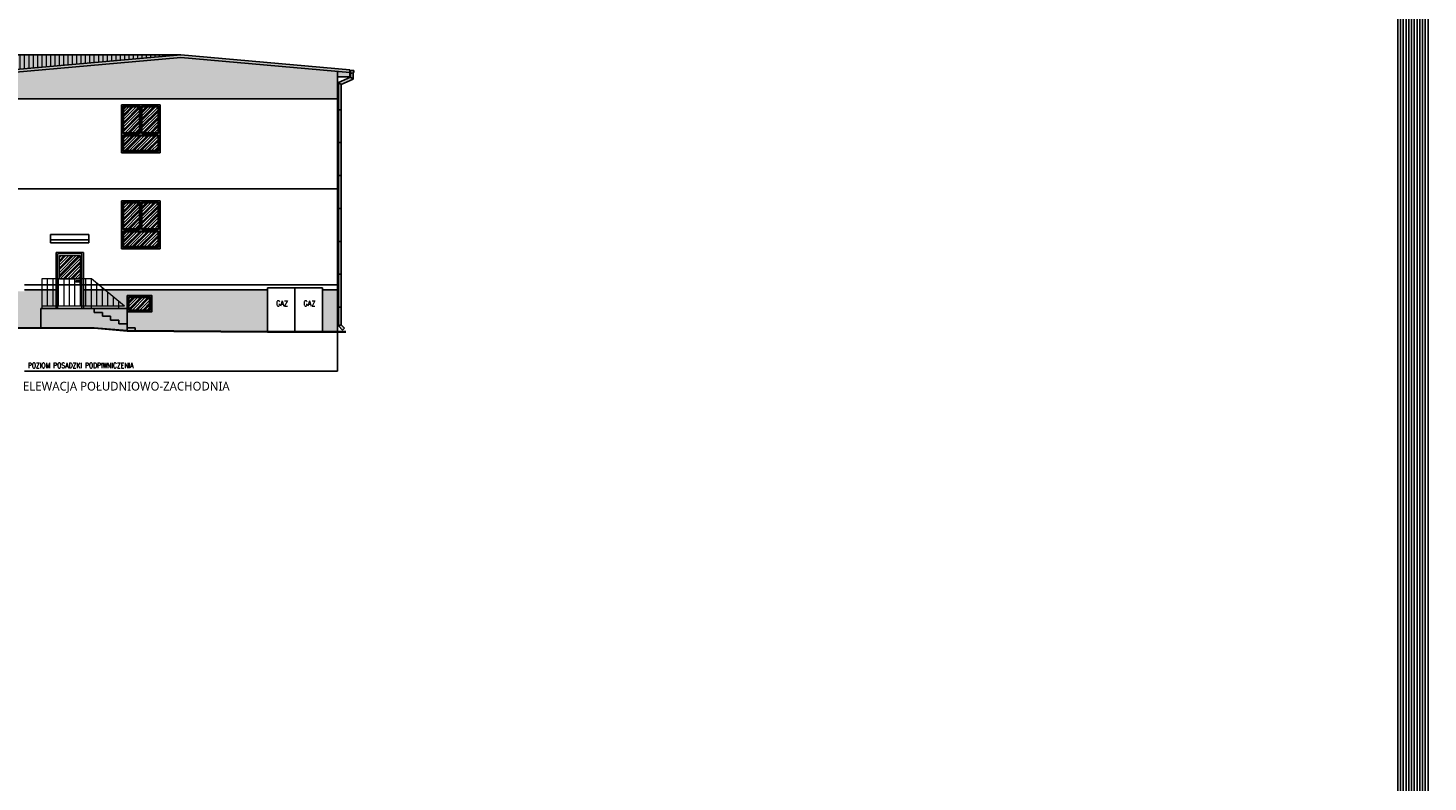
# Model space of a CAD drawing. Header units: millimetres. Extents: x 31969 to 285678, y -69766 to -1123.
# Tile 156 of 176: x 156095 to 161199, y -8143 to -5394. Entities that reach past the tile are written whole.
import ezdxf
from ezdxf.lldxf.tags import DXFTag

# ---------------------------------------------------------------- set-up
doc = ezdxf.new("R2010")
doc.units = ezdxf.units.MM
for name, color, linetype in [('a-elewacja', 1, 'Continuous'), ('a-elewacja 1', 1, 'Continuous'), ('a-elewacje', 1, 'Continuous'), ('a-izolacja 1', 3, 'Continuous'), ('a-opis 1', 3, 'Continuous'), ('a-przerywana 2', 3, 'Continuous'), ('a-stolarka', 3, 'Continuous'), ('a-stolarka okienna', 3, 'Continuous'), ('a-szkło', 4, 'Continuous'), ('a-szraf', 252, 'Continuous'), ('a-szraf 1', 250, 'Continuous')]:
    doc.layers.add(name, color=color, linetype=linetype)
doc.layers.add('a-elewacja 3', color=3, linetype='Continuous', lineweight=20)
doc.layers.add('a-pomocnicza', color=42, linetype='Continuous', plot=False)
doc.styles.add('PRZEKRÓJ2', font='l_10646.ttf')
doc.styles.add('RS01507', font='romans.shx', dxfattribs={"width": 0.7, "height": 0.15})
doc.styles.add('WYMIAR', font='romans.shx', dxfattribs={"width": 0.8})
tags = doc.linetypes.add('DASHED', pattern=[0.75, 0.5, -0.25]).pattern_tags.tags
tags[6:7] = [DXFTag(74, 4), DXFTag(75, 0), DXFTag(340, '0'), DXFTag(46, 1.0), DXFTag(50, 0.0), DXFTag(44, 0.0), DXFTag(45, 0.0)]
tags[4:5] = [DXFTag(74, 4), DXFTag(75, 0), DXFTag(340, '0'), DXFTag(46, 1.0), DXFTag(50, 0.0), DXFTag(44, 0.0), DXFTag(45, 0.0)]

msp = doc.modelspace()

# ---------------------------------------------------------------- hatches: boundary and pattern name
at = {"layer": 'a-elewacja 3', "ltscale": 100}
h = msp.add_hatch(dxfattribs=at)
h.set_pattern_fill('LINE', color=256, scale=5, angle=90)
h.set_pattern_definition([(90, (1809.225, 0), (-15.875, 1e-15), [])])
h.paths.add_polyline_path([(155486.02, -5491.91), (155486.02, -5546.91), (155671.02, -5546.91), (155671.02, -5524.95), (155925.02, -5524.95), (155925.02, -5546.91), (156037.02, -5546.91), (156652.52, -5491.91)])
at = {"layer": 'a-szraf', "ltscale": 30}
h = msp.add_hatch(dxfattribs=at)
h.set_pattern_fill('DOTS', color=256, scale=1.5)
h.set_pattern_definition([(0, (1809.225, 0), (1.190625, 2.38125), [0, -2.38125])])
h.paths.add_polyline_path([(155671.02, -5546.91), (155486.02, -5546.91), (155486.02, -5556.95), (155671.02, -5556.95)])
h.paths.add_polyline_path([(155671.02, -5556.95), (155486.02, -5556.95), (155486.02, -5571.95), (155671.02, -5571.95)])
h.paths.add_polyline_path([(155671.02, -5571.95), (155486.02, -5571.95), (155486.02, -5583.95), (155671.02, -5583.95)])
h.paths.add_polyline_path([(156082.02, -5571.95), (156037.02, -5571.95), (155925.02, -5571.95), (155925.02, -5583.95), (156082.02, -5583.95)])
h.paths.add_polyline_path([(156037.02, -5556.95), (156033.89, -5556.95, -0.3689497), (156024.15, -5556.95), (155925.02, -5556.95), (155925.02, -5571.95), (156037.02, -5571.95)])
h.paths.add_polyline_path([(156021.82, -5549.15), (156036.23, -5549.15, -0.2947686), (156033.89, -5556.95), (156037.02, -5556.95), (156037.02, -5546.91), (155925.02, -5546.91), (155925.02, -5556.95), (156024.15, -5556.95, -0.2947686)])
h.paths.add_polyline_path([(156036.23, -5549.15), (156021.82, -5549.15, 1.3318387)])
h.paths.add_polyline_path([(156652.52, -5501.95), (157268.02, -5556.95), (157268.02, -5546.91), (156652.52, -5491.91), (156037.02, -5546.91), (156037.02, -5556.95)])
h.paths.add_polyline_path([(156082.02, -5552.93), (156037.02, -5556.95), (156037.02, -5571.95), (156082.02, -5571.95)])
h.paths.add_polyline_path([(157283.22, -5549.15), (157268.82, -5549.15, 1.3318387)])
h.paths.add_polyline_path([(157280.13, -5557.52, -0.3887305), (157270.13, -5555.89), (157270.13, -5573.67), (157280.13, -5580.96)])
h.paths.add_polyline_path([(157268.02, -5556.95), (157223.02, -5552.93), (157223.02, -5571.95), (157268.02, -5571.95)])
h.paths.add_polyline_path([(157270.13, -5573.67), (157226.22, -5592.59), (157236.22, -5599.88), (157280.13, -5580.96)])
h.paths.add_polyline_path([(157236.22, -5599.88), (157226.22, -5592.59), (157226.22, -5691.95), (157236.22, -5691.95)])
h.paths.add_polyline_path([(157236.22, -5691.95), (157226.22, -5691.95), (157226.22, -5811.95), (157236.22, -5811.95)])
h.paths.add_polyline_path([(157236.22, -5811.95), (157226.22, -5811.95), (157226.22, -5931.95), (157236.22, -5931.95)])
h.paths.add_polyline_path([(157236.22, -6051.95), (157226.22, -6051.95), (157226.22, -6171.95), (157236.22, -6171.95)])
h.paths.add_polyline_path([(157236.22, -5981.95), (157236.22, -5931.95), (157226.22, -5931.95), (157226.22, -5981.95), (157226.22, -6051.95), (157236.22, -6051.95)])
h.paths.add_polyline_path([(157236.22, -6171.95), (157226.22, -6171.95), (157226.22, -6291.95), (157236.22, -6291.95)])
h.paths.add_polyline_path([(157236.22, -6291.95), (157226.22, -6291.95), (157226.22, -6411.95), (157236.22, -6411.95)])
h.paths.add_polyline_path([(157236.22, -6475.95), (157226.22, -6480.09), (157241.2, -6495.07), (157248.27, -6488)])
h.paths.add_polyline_path([(157236.22, -6411.95), (157226.22, -6411.95), (157226.22, -6480.09), (157236.22, -6475.95)])
h.paths.add_polyline_path([(156652.52, -5491.91), (155486.02, -5491.91), (155486.02, -5546.91), (155671.02, -5546.91), (155671.02, -5524.95), (155925.02, -5524.95), (155925.02, -5546.91), (156037.02, -5546.91)])
at = {"layer": 'a-szraf', "ltscale": 100}
h = msp.add_hatch(dxfattribs=at)
h.set_pattern_fill('DOTS', color=256, scale=3)
h.set_pattern_definition([(0, (1809.225, 0), (2.38125, 4.7625), [0, -4.7625])])
h.paths.add_polyline_path([(156082.02, -6486.95), (156082.02, -6366.95), (156082.02, -6353.95), (155486.02, -6353.95), (155486.02, -6486.95)])
h.paths.add_polyline_path([(156082.02, -6486.95), (156142.02, -6486.95), (156142.02, -6416.95), (156146.02, -6416.95), (156146.02, -6348.95), (156082.02, -6348.95), (156082.02, -6366.95)])
h.paths.add_polyline_path([(156968.02, -6500.95), (156968.02, -6348.95), (156376.42, -6348.95), (156446.02, -6406.95), (156426.02, -6406.95), (156426.02, -6416.95), (156439.37, -6416.95), (156456.02, -6416.95), (156456.02, -6368.95), (156546.02, -6368.95), (156546.02, -6428.95), (156456.02, -6428.95), (156456.02, -6486.95), (156486.02, -6486.95), (156486.02, -6497.18)])
h.paths.add_polyline_path([(157168.02, -6500.95), (157223.02, -6500.95), (157223.02, -6348.95), (157168.02, -6348.95)])
h.paths.add_polyline_path([(156142.02, -6416.95), (156142.02, -6486.95), (156336.02, -6486.95), (156456.02, -6496.95), (156486.02, -6497.18), (156486.02, -6486.95), (156456.02, -6486.95), (156456.02, -6472.95), (156426.02, -6472.95), (156426.02, -6458.95), (156396.02, -6458.95), (156396.02, -6444.95), (156366.02, -6444.95), (156366.02, -6430.95), (156336.02, -6430.95), (156336.02, -6416.95), (156325.37, -6416.95), (156297.02, -6416.95)])
h.paths.add_polyline_path([(156336.02, -6416.95), (156336.02, -6430.95), (156366.02, -6430.95), (156366.02, -6444.95), (156396.02, -6444.95), (156396.02, -6458.95), (156426.02, -6458.95), (156426.02, -6472.95), (156456.02, -6472.95), (156456.02, -6416.95)], flags=17)
h.paths.add_polyline_path([(156326.02, -6406.95), (156326.02, -6416.95), (156426.02, -6416.95), (156426.02, -6406.95)])
h.paths.add_polyline_path([(156406.02, -6373.61), (156386.02, -6356.95), (156386.02, -6406.95), (156406.02, -6406.95)], flags=17)
h.paths.add_polyline_path([(156406.02, -6406.95), (156426.02, -6406.95), (156426.02, -6390.28), (156406.02, -6373.61)], flags=16)
h.paths.add_polyline_path([(156426.02, -6390.28), (156426.02, -6406.95), (156446.02, -6406.95)], flags=17)
h.paths.add_polyline_path([(156386.02, -6356.95), (156376.42, -6348.95), (156366.02, -6348.95), (156366.02, -6406.95), (156386.02, -6406.95)])
h.paths.add_polyline_path([(156346.02, -6406.95), (156366.02, -6406.95), (156366.02, -6348.95), (156346.02, -6348.95)])
h.paths.add_polyline_path([(156346.02, -6348.95), (156326.02, -6348.95), (156326.02, -6406.95), (156346.02, -6406.95)])
h.paths.add_polyline_path([(156306.02, -6406.95), (156326.02, -6406.95), (156326.02, -6348.95), (156306.02, -6348.95)])
h.paths.add_polyline_path([(156306.02, -6348.95), (156297.02, -6348.95), (156297.02, -6406.95), (156306.02, -6406.95)])
h.paths.add_polyline_path([(156326.02, -6416.95), (156326.02, -6406.95), (156297.02, -6406.95), (156297.02, -6416.95)])
h.paths.add_polyline_path([(156197.02, -6348.95), (156186.02, -6348.95), (156186.02, -6406.95), (156197.02, -6406.95)])
h.paths.add_polyline_path([(156186.02, -6348.95), (156166.02, -6348.95), (156166.02, -6406.95), (156186.02, -6406.95)])
h.paths.add_polyline_path([(156166.02, -6348.95), (156146.02, -6348.95), (156146.02, -6406.95), (156166.02, -6406.95)])
h.paths.add_polyline_path([(156197.02, -6416.95), (156197.02, -6406.95), (156146.02, -6406.95), (156146.02, -6416.95)])
h.paths.add_polyline_path([(157223.02, -5651.95), (157223.02, -5552.93), (156652.52, -5501.95), (156082.02, -5552.93), (156082.02, -5651.95)])
h.paths.add_polyline_path([(155486.02, -5583.95), (155486.02, -5651.95), (156082.02, -5651.95), (156082.02, -5583.95)])
h.paths.add_polyline_path([(155925.02, -5583.95), (155925.02, -5524.95), (155671.02, -5524.95), (155671.02, -5583.95)])
at = {"layer": 'a-szraf 1', "ltscale": 15}
h = msp.add_hatch(dxfattribs=at)
h.set_pattern_fill('PLASTI', color=256, scale=3, angle=45)
h.set_pattern_definition([(45, (1809.225, 0), (-13.4703842, 13.4703842), []), (45, (1807.541, 1.684), (-13.4703842, 13.4703842), []), (45, (1805.857, 3.368), (-13.4703842, 13.4703842), []), (45, (1800.806, 8.419), (-13.4703842, 13.4703842), [])])
h.paths.add_polyline_path([(155468.02, -6223.42), (155334.02, -6247.05), (155334.02, -6474.95), (155468.02, -6474.95)])
h.paths.add_polyline_path([(156568.02, -6031.95), (156511.52, -6031.95), (156511.52, -6125.95), (156568.02, -6125.95)])
h.paths.add_polyline_path([(156500.52, -6031.95), (156444.02, -6031.95), (156444.02, -6125.95), (156500.52, -6125.95)])
h.paths.add_polyline_path([(156444.02, -6136.95), (156444.02, -6190.95), (156568.02, -6190.95), (156568.02, -6136.95)])
h.paths.add_polyline_path([(156568.02, -5840.95), (156568.02, -5786.95), (156444.02, -5786.95), (156444.02, -5840.95)])
h.paths.add_polyline_path([(156511.52, -5775.95), (156568.02, -5775.95), (156568.02, -5681.95), (156511.52, -5681.95)])
h.paths.add_polyline_path([(156500.52, -5681.95), (156444.02, -5681.95), (156444.02, -5775.95), (156500.52, -5775.95)])
h.paths.add_polyline_path([(156464.02, -6420.95), (156538.02, -6420.95), (156538.02, -6376.95), (156464.02, -6376.95)])
h.paths.add_polyline_path([(156285.02, -6306.95), (156285.02, -6223.95), (156209.02, -6223.95), (156209.02, -6306.95)])
h.paths.add_polyline_path([(156226.02, -6309.67), (156226.02, -6306.95), (156209.02, -6306.95), (156209.02, -6309.67)])
h.paths.add_polyline_path([(156246.02, -6309.67), (156246.02, -6306.95), (156226.02, -6306.95), (156226.02, -6309.67)])
h.paths.add_polyline_path([(156266.02, -6309.67), (156266.02, -6306.95), (156246.02, -6306.95), (156246.02, -6309.67)])
h.paths.add_polyline_path([(156285.02, -6309.67), (156285.02, -6306.95), (156266.02, -6306.95), (156266.02, -6309.67)])

# ---------------------------------------------------------------- linework, layer by layer
at = {"layer": 'a-elewacja'}
for p, q in [((157270.13, -5555.89), (157270.13, -5573.67)), ((157280.13, -5557.52), (157280.13, -5580.96)), ((157270.13, -5573.67), (157226.22, -5592.59)), ((157226.22, -5592.59), (157226.22, -5981.95)), ((157226.22, -5592.59), (157236.22, -5599.88)), ((157280.13, -5580.96), (157236.22, -5599.88)), ((157236.22, -5599.88), (157236.22, -5981.95)), ((157270.13, -5573.67), (157280.13, -5580.96)), ((157236.22, -5691.95), (157226.22, -5691.95)), ((157236.22, -5811.95), (157226.22, -5811.95)), ((157236.22, -5931.95), (157226.22, -5931.95)), ((157226.22, -5981.95), (157226.22, -6480.09)), ((157236.22, -5981.95), (157236.22, -6475.95)), ((157236.22, -6051.95), (157226.22, -6051.95)), ((157236.22, -6171.95), (157226.22, -6171.95)), ((157236.22, -6291.95), (157226.22, -6291.95)), ((157236.22, -6411.95), (157226.22, -6411.95)), ((157236.22, -6475.95), (157226.22, -6480.09)), ((157226.22, -6480.09), (157241.2, -6495.07)), ((157236.22, -6475.95), (157248.27, -6488)), ((157248.27, -6488), (157241.2, -6495.07))]:
    msp.add_line(p, q, dxfattribs=at)
at = {"layer": 'a-elewacja 1', "ltscale": 100}
for p, q in [((156652.52, -5491.91), (155486.02, -5491.91)), ((156037.02, -5546.91), (156652.52, -5491.91)), ((156037.02, -5556.95), (156652.52, -5501.95)), ((157268.02, -5546.91), (156652.52, -5491.91)), ((157268.02, -5556.95), (156652.52, -5501.95)), ((157223.02, -6500.95), (157223.02, -5552.93)), ((157268.02, -5571.95), (157268.02, -5546.91)), ((157268.82, -5549.15), (157283.22, -5549.15)), ((157223.02, -5571.95), (157268.02, -5571.95)), ((157223.02, -5651.95), (155486.02, -5651.95)), ((156576.02, -5673.95), (156436.02, -5673.95)), ((156436.02, -5673.95), (156436.02, -5848.95)), ((156576.02, -5673.95), (156576.02, -5848.95)), ((156576.02, -5848.95), (156436.02, -5848.95)), ((156576.02, -6023.95), (156436.02, -6023.95)), ((156436.02, -6023.95), (156436.02, -6198.95)), ((156576.02, -6023.95), (156576.02, -6198.95)), ((156317.02, -6146.95), (156177.02, -6146.95)), ((156177.02, -6146.95), (156177.02, -6166.95)), ((156317.02, -6166.95), (156177.02, -6166.95)), ((156317.02, -6166.95), (156177.02, -6166.95)), ((156177.02, -6176.95), (156177.02, -6166.95)), ((156317.02, -6166.95), (156317.02, -6146.95)), ((156317.02, -6176.95), (156317.02, -6166.95)), ((156317.02, -6176.95), (156177.02, -6176.95)), ((156197.02, -6416.95), (156197.02, -6211.95)), ((156297.02, -6211.95), (156197.02, -6211.95)), ((156297.02, -6416.95), (156297.02, -6211.95)), ((156576.02, -6198.95), (156436.02, -6198.95)), ((156197.02, -6348.95), (156082.02, -6348.95)), ((156968.02, -6348.95), (156297.02, -6348.95)), ((156968.02, -6341.95), (156968.02, -6500.95)), ((156968.02, -6341.95), (157168.02, -6341.95)), ((157068.02, -6341.95), (157068.02, -6500.95)), ((157168.02, -6341.95), (157168.02, -6500.95)), ((157223.02, -6348.95), (157168.02, -6348.95)), ((156142.02, -6416.95), (156297.02, -6416.95)), ((156142.02, -6416.95), (156142.02, -6486.95)), ((156297.02, -6416.95), (156456.02, -6416.95)), ((156325.37, -6416.95), (156439.37, -6416.95)), ((156456.02, -6416.95), (156456.02, -6496.95)), ((156335.97, -6488.95), (155485.97, -6488.95)), ((156336.02, -6486.95), (155486.02, -6486.95)), ((156456.02, -6496.95), (156336.02, -6486.95)), ((156456.02, -6498.95), (156336.02, -6488.95)), ((156455.98, -6498.95), (156967.98, -6502.95)), ((156456.02, -6486.95), (156486.02, -6486.95)), ((156456.02, -6496.95), (156968.02, -6500.95)), ((156486.02, -6497.18), (156486.02, -6486.95)), ((157223.02, -6500.95), (156968.02, -6500.95)), ((157223.02, -6502.95), (156968.02, -6502.95)), ((157223.02, -6500.95), (157253.02, -6500.95)), ((157223.02, -6502.95), (157253.02, -6502.95))]:
    msp.add_line(p, q, dxfattribs=at)
at = {"layer": 'a-elewacja 1', "linetype": 'DASHED', "ltscale": 40}
for p in [(157223.02, -6500.95), (156082.02, -6644.95)]:
    msp.add_line(p, (157223.02, -6644.95), dxfattribs=at)
at = {"layer": 'a-elewacja 1', "ltscale": 100}
msp.add_arc((157276.02, -5551.24), 7.5, 163.8015, 16.1985, dxfattribs=at)
at = {"layer": 'a-elewacja 3'}
for p, q in [((156444.02, -5775.95), (156444.02, -5681.95)), ((156444.02, -5681.95), (156500.52, -5681.95)), ((156500.52, -5681.95), (156500.52, -5775.95)), ((156511.52, -5681.95), (156568.02, -5681.95)), ((156511.52, -5775.95), (156511.52, -5681.95)), ((156568.02, -5681.95), (156568.02, -5775.95)), ((156500.52, -5775.95), (156444.02, -5775.95)), ((156444.02, -5840.95), (156444.02, -5786.95)), ((156444.02, -5786.95), (156568.02, -5786.95)), ((156568.02, -5775.95), (156511.52, -5775.95)), ((156568.02, -5786.95), (156568.02, -5840.95)), ((156568.02, -5840.95), (156444.02, -5840.95)), ((156444.02, -6125.95), (156444.02, -6031.95)), ((156444.02, -6031.95), (156500.52, -6031.95)), ((156500.52, -6031.95), (156500.52, -6125.95)), ((156511.52, -6031.95), (156568.02, -6031.95)), ((156511.52, -6125.95), (156511.52, -6031.95)), ((156568.02, -6031.95), (156568.02, -6125.95)), ((156500.52, -6125.95), (156444.02, -6125.95)), ((156444.02, -6190.95), (156444.02, -6136.95)), ((156444.02, -6136.95), (156568.02, -6136.95)), ((156568.02, -6125.95), (156511.52, -6125.95)), ((156568.02, -6136.95), (156568.02, -6190.95)), ((156568.02, -6190.95), (156444.02, -6190.95)), ((156461.02, -6423.95), (156461.02, -6373.95)), ((156461.02, -6373.95), (156541.02, -6373.95)), ((156464.02, -6420.95), (156464.02, -6376.95)), ((156464.02, -6376.95), (156538.02, -6376.95)), ((156538.02, -6420.95), (156538.02, -6376.95)), ((156541.02, -6423.95), (156541.02, -6373.95)), ((156461.02, -6423.95), (156541.02, -6423.95)), ((156464.02, -6420.95), (156538.02, -6420.95))]:
    msp.add_line(p, q, dxfattribs=at)
at = {"layer": 'a-elewacja 3', "ltscale": 100}
for p, q in [((156203.02, -6416.95), (156203.02, -6217.95)), ((156291.02, -6217.95), (156203.02, -6217.95)), ((156291.02, -6416.95), (156291.02, -6217.95)), ((156146.02, -6306.95), (156326.02, -6306.95)), ((156146.02, -6416.95), (156146.02, -6306.95)), ((156166.02, -6406.95), (156166.02, -6306.95)), ((156186.02, -6406.95), (156186.02, -6306.95)), ((156206.02, -6406.95), (156206.02, -6306.95)), ((156226.02, -6406.95), (156226.02, -6306.95)), ((156246.02, -6406.95), (156246.02, -6306.95)), ((156266.02, -6406.95), (156266.02, -6306.95)), ((156286.02, -6406.95), (156286.02, -6306.95)), ((156306.02, -6406.95), (156306.02, -6306.95)), ((156326.02, -6306.95), (156446.02, -6406.95)), ((156326.02, -6416.95), (156326.02, -6306.95)), ((156346.02, -6406.95), (156346.02, -6323.61)), ((156366.02, -6406.95), (156366.02, -6340.28)), ((156386.02, -6406.95), (156386.02, -6356.95)), ((156406.02, -6406.95), (156406.02, -6373.61)), ((156146.02, -6406.95), (156446.02, -6406.95)), ((156426.02, -6416.95), (156426.02, -6390.28))]:
    msp.add_line(p, q, dxfattribs=at)
at = {"layer": 'a-elewacja 3'}
for points in [[(156503.52, -5678.95), (156503.52, -5778.95), (156441.02, -5778.95), (156441.02, -5678.95), (156503.52, -5678.95)], [(156508.52, -5678.95), (156571.02, -5678.95), (156571.02, -5778.95), (156508.52, -5778.95), (156508.52, -5678.95)], [(156571.02, -5783.95), (156571.02, -5843.95), (156441.02, -5843.95), (156441.02, -5783.95), (156571.02, -5783.95)], [(156503.52, -6028.95), (156503.52, -6128.95), (156441.02, -6128.95), (156441.02, -6028.95), (156503.52, -6028.95)], [(156508.52, -6028.95), (156571.02, -6028.95), (156571.02, -6128.95), (156508.52, -6128.95), (156508.52, -6028.95)], [(156571.02, -6133.95), (156571.02, -6193.95), (156441.02, -6193.95), (156441.02, -6133.95), (156571.02, -6133.95)]]:
    msp.add_lwpolyline(points, dxfattribs=at)
at = {"layer": 'a-elewacja 3', "ltscale": 100}
msp.add_lwpolyline([(156209.02, -6223.95), (156285.02, -6223.95), (156285.02, -6309.67), (156209.02, -6309.67)], close=True, dxfattribs=at)
at = {"layer": 'a-elewacje'}
msp.add_lwpolyline([(156456.02, -6368.95), (156546.02, -6368.95), (156546.02, -6428.95), (156456.02, -6428.95)], close=True, dxfattribs=at)
at = {"layer": 'a-izolacja 1'}
for p, q in [((156444.02, -5778.95), (156500.52, -5778.95)), ((156568.02, -5778.95), (156511.52, -5778.95)), ((156444.02, -5843.95), (156568.02, -5843.95)), ((156444.02, -6128.95), (156500.52, -6128.95)), ((156568.02, -6128.95), (156511.52, -6128.95)), ((156444.02, -6193.95), (156568.02, -6193.95))]:
    msp.add_line(p, q, dxfattribs=at)
at = {"layer": 'a-pomocnicza', "ltscale": 100}
for points in [[(138394.13, -1122.76), (161199.31, -1122.76), (161199.31, -21871.78), (138394.13, -21871.78)], [(138404.13, -1132.76), (161189.31, -1132.76), (161189.31, -21861.78), (138404.13, -21861.78)], [(138414.13, -1142.76), (161179.31, -1142.76), (161179.31, -21851.78), (138414.13, -21851.78)], [(138424.13, -1152.76), (161169.31, -1152.76), (161169.31, -21841.78), (138424.13, -21841.78)], [(138434.13, -1162.76), (161159.31, -1162.76), (161159.31, -21831.78), (138434.13, -21831.78)], [(138444.13, -1172.76), (161149.31, -1172.76), (161149.31, -21821.78), (138444.13, -21821.78)], [(138454.13, -1182.76), (161139.31, -1182.76), (161139.31, -21811.78), (138454.13, -21811.78)], [(138464.13, -1192.76), (161129.31, -1192.76), (161129.31, -21801.78), (138464.13, -21801.78)], [(138474.13, -1202.76), (161119.31, -1202.76), (161119.31, -21791.78), (138474.13, -21791.78)], [(138484.13, -1212.76), (161109.31, -1212.76), (161109.31, -21781.78), (138484.13, -21781.78)], [(138494.13, -1222.76), (161099.31, -1222.76), (161099.31, -21771.78), (138494.13, -21771.78)], [(138504.13, -1232.76), (161089.31, -1232.76), (161089.31, -21761.78), (138504.13, -21761.78)]]:
    msp.add_lwpolyline(points, close=True, dxfattribs=at)
at = {"layer": 'a-przerywana 2', "linetype": 'DASHED', "lineweight": 25, "ltscale": 50}
for p, q in [((157223.02, -5979.95), (155486.02, -5979.95)), ((157223.02, -6329.95), (156082.02, -6329.95))]:
    msp.add_line(p, q, dxfattribs=at)
at = {"layer": 'a-stolarka'}
msp.add_line((156286.94, -6324.25), (156286.94, -6326.25), dxfattribs=at)
msp.add_lwpolyline([(156269.51, -6315.92), (156289.6, -6315.92), (156289.6, -6319.52), (156269.51, -6319.52)], close=True, dxfattribs=at)
msp.add_circle((156286.94, -6325.25), 2.5, dxfattribs=at)
at = {"layer": 'a-stolarka okienna', "linetype": 'DASHED', "lineweight": 25, "ltscale": 20}
for p, q in [((156336.02, -6416.95), (156336.02, -6430.95)), ((156336.02, -6430.95), (156366.02, -6430.95)), ((156366.02, -6430.95), (156366.02, -6444.95)), ((156366.02, -6444.95), (156396.02, -6444.95)), ((156396.02, -6444.95), (156396.02, -6458.95)), ((156396.02, -6458.95), (156426.02, -6458.95)), ((156426.02, -6458.95), (156426.02, -6472.95)), ((156426.02, -6472.95), (156456.02, -6472.95))]:
    msp.add_line(p, q, dxfattribs=at)

# ---------------------------------------------------------------- texts
at = {"layer": 'a-opis 1', "ltscale": 40, "style": 'RS01507', "width": 0.7}
msp.add_text('POZIOM POSADZKI PODPIWNICZENIA', height=18.9125, dxfattribs=at).set_placement((156094.35, -6633.73))
at = {"layer": 'a-opis 1', "ltscale": 0.5, "style": 'PRZEKRÓJ2'}
msp.add_text('ELEWACJA POŁUDNIOWO-ZACHODNIA', height=31.9008, dxfattribs=at).set_placement((156076.55, -6715.71))
at = {"layer": 'a-szkło', "ltscale": 2, "char_height": 19.5, "width": 23.0126, "attachment_point": 1, "style": 'WYMIAR'}
for insert in [(156999.14, -6388.22), (157099.14, -6388.22)]:
    msp.add_mtext('GAZ', dxfattribs=dict(at, insert=insert))

doc.saveas('drawing.dxf')
